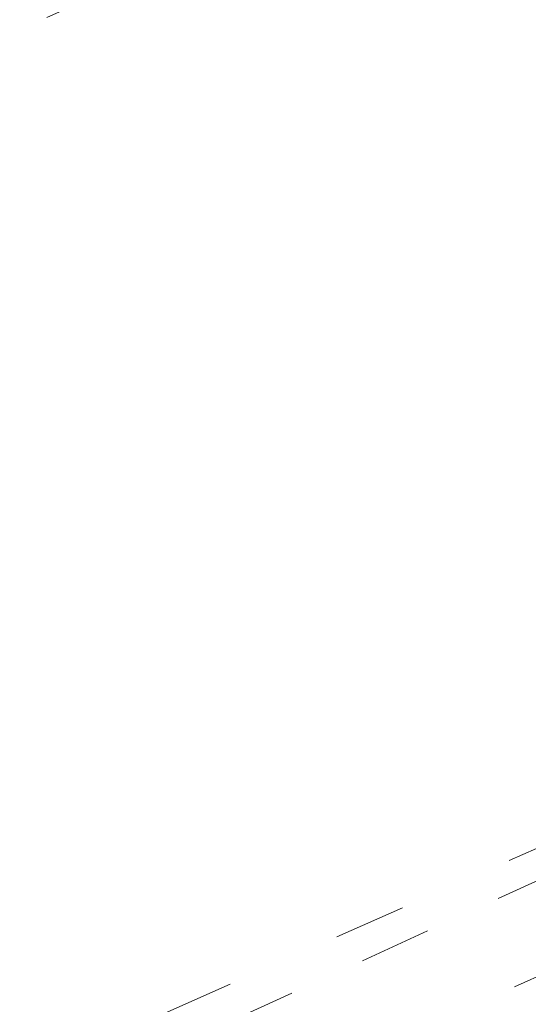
# Model space of a CAD drawing. Extents: x 1620708 to 2082925, y 607056 to 634194.
# Tile 67 of 256: x 1620920.227 to 1620920.937, y 607315.5 to 607316.875. Entities that reach past the tile are written whole.
import ezdxf

# ---------------------------------------------------------------- set-up
doc = ezdxf.new("R2010")
doc.units = 0
doc.header["$MEASUREMENT"] = 0
for name, pattern in [('bexisting', [0.125, 0.0625, -0.0625]), ('DGN Style 1', [0.16325, 0.000271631, -0.162979]), ('DGN Style 5', [0.190142, 0.081489, -0.108652])]:
    doc.linetypes.add(name, pattern=pattern)
for name, color, linetype, lineweight in [('BR_X_Sub_Object', 6, 'bexisting', 13), ('PV_X_Walk', 120, 'DGN Style 5', 0), ('RD_X_Wall', 120, 'DGN Style 1', 0)]:
    doc.layers.add(name, color=color, linetype=linetype, lineweight=lineweight)

msp = doc.modelspace()

# ---------------------------------------------------------------- linework, layer by layer
at = {"layer": 'BR_X_Sub_Object'}
for p, q in [((1620902.2149, 607308.738), (1620980.25, 607343.9296)), ((1620980.0796, 607342.2045), (1620903.6207, 607307.7238))]:
    msp.add_line(p, q, dxfattribs=at)
at = {"layer": 'PV_X_Walk', "flags": 128}
msp.add_lwpolyline([(1620923.497, 607373.048), (1620925.58, 607372.925), (1620930.057, 607374.946), (1620930.041, 607374.452), (1620930.649, 607374.729), (1620927.975, 607349.421), (1620924.809, 607317.904), (1620924.263, 607317.601), (1620924.22, 607317.173), (1620918.98, 607314.769), (1620918.848, 607313.56), (1620917.511, 607313.687), (1620920.361, 607340.682)], close=True, dxfattribs=at)
at = {"layer": 'RD_X_Wall', "flags": 128}
msp.add_lwpolyline([(1620905.8239, 607308.9587), (1620907.4386, 607309.5897), (1620907.5281, 607309.7535), (1620909.439, 607310.5217), (1620909.5819, 607310.5688), (1620911.7217, 607311.6092), (1620911.8993, 607311.6811), (1620917.3006, 607314.1004), (1620943.2565, 607325.607), (1620970.6465, 607337.9816)], dxfattribs=at)

doc.saveas('drawing.dxf')
